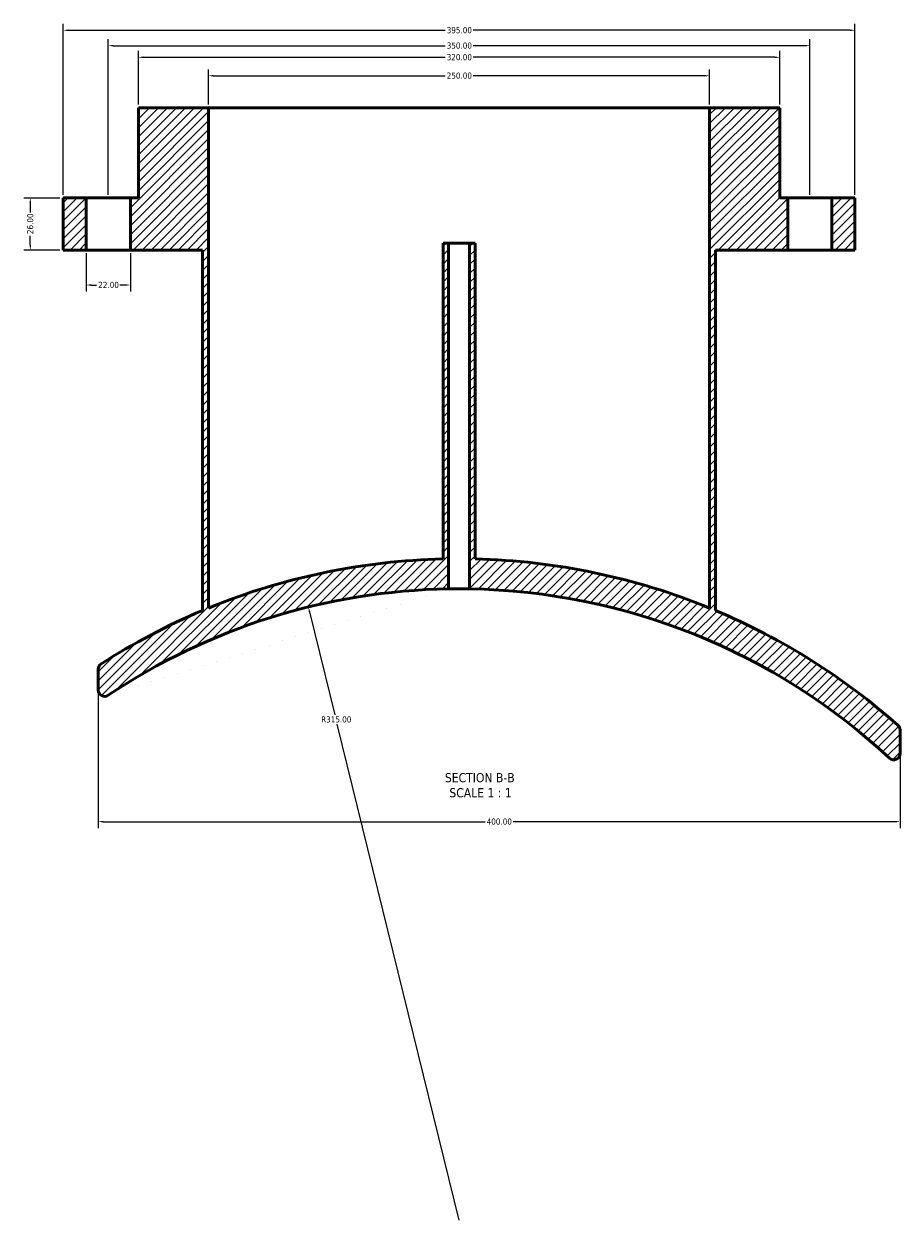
# Model space of a CAD drawing. Header units: millimetres. Extents: x -263 to 1367, y -1057 to 1215.
# Tile 1 of 8: x 284 to 722, y -1057 to -460. Entities that reach past the tile are written whole.
import ezdxf

# ---------------------------------------------------------------- set-up
doc = ezdxf.new("R2010")
doc.units = ezdxf.units.MM
for name, color, linetype, lineweight in [('Dimension (ANSI)', 7, 'Continuous', 25), ('Hatch (ANSI)', 7, 'Continuous', 18), ('Symbol (ANSI)', 7, 'Continuous', 25), ('Visible (ANSI)', 7, 'Continuous', 50)]:
    doc.layers.add(name, color=color, linetype=linetype, lineweight=lineweight)
doc.styles.add('Label Text (ANSI)', font='tahoma.ttf')
doc.styles.add('Note Text (ANSI)', font='tahoma.ttf')
doc.dimstyles.new('Default - mm (ANSI)', dxfattribs={"dimtxt": 3.048, "dimasz": 2.5, "dimexe": 3.175, "dimexo": 1.6002, "dimgap": 0.8, "dimtad": 0, "dimtoh": 1, "dimrnd": 1e-08, "dimzin": 4, "dimdsep": 46, "dimtxsty": 'Note Text (ANSI)', "dimcen": 0.09, "dimdle": 10, "dimclrd": 256, "dimclre": 256, "dimclrt": 256, "dimadec": 1, "dimazin": 1, "dimtfac": 1, "dimtofl": 0, "dimtmove": 0, "dimatfit": 3, "dimfxl": 1, "dimtolj": 1, "dimtzin": 4, "dimlwd": -1, "dimlwe": -1, "dimarcsym": 0})

# ---------------------------------------------------------------- blocks, each defined once
blk = doc.blocks.new('*D7')
at = {"layer": 'Defpoints', "color": 0, "transparency": 16777216}
for p in [(699.03, -462.94), (304.03, -546.63), (699.03, -546.63)]:
    blk.add_point(p, dxfattribs=at)
at = {"layer": 'Dimension (ANSI)', "transparency": 16777216}
for p, q in [((304.03, -545.03), (304.03, -459.77)), ((306.53, -462.94), (494.56, -462.94)), ((696.53, -462.94), (508.5, -462.94)), ((699.03, -545.03), (699.03, -459.77))]:
    blk.add_line(p, q, dxfattribs=at)
for points in [[(306.53, -462.53), (306.53, -463.36), (304.03, -462.94)], [(696.53, -462.53), (696.53, -463.36), (699.03, -462.94)]]:
    blk.add_solid(points, dxfattribs=at)
at = {"layer": 'Dimension (ANSI)', "color": 230, "true_color": 0xff0080, "transparency": 16777216, "insert": (495.36, -461.36), "char_height": 3.048, "attachment_point": 1, "style": 'Note Text (ANSI)'}
blk.add_mtext('\\A1;395.00', dxfattribs=at)
blk = doc.blocks.new('*D8')
at = {"layer": 'Defpoints', "color": 0, "transparency": 16777216}
for p in [(626.53, -485.63), (376.53, -501.63), (626.53, -501.63)]:
    blk.add_point(p, dxfattribs=at)
at = {"layer": 'Dimension (ANSI)', "transparency": 16777216}
for p, q in [((376.53, -500.03), (376.53, -482.45)), ((626.53, -500.03), (626.53, -482.45)), ((379.03, -485.63), (494.57, -485.63)), ((624.03, -485.63), (508.49, -485.63))]:
    blk.add_line(p, q, dxfattribs=at)
for points in [[(379.03, -485.21), (379.03, -486.04), (376.53, -485.63)], [(624.03, -485.21), (624.03, -486.04), (626.53, -485.63)]]:
    blk.add_solid(points, dxfattribs=at)
at = {"layer": 'Dimension (ANSI)', "color": 230, "true_color": 0xff0080, "transparency": 16777216, "insert": (495.37, -484.04), "char_height": 3.048, "attachment_point": 1, "style": 'Note Text (ANSI)'}
blk.add_mtext('\\A1;250.00', dxfattribs=at)
blk = doc.blocks.new('*D9')
at = {"layer": 'Defpoints', "color": 0, "transparency": 16777216}
for p in [(661.53, -476.42), (341.53, -501.63), (661.53, -501.63)]:
    blk.add_point(p, dxfattribs=at)
at = {"layer": 'Dimension (ANSI)', "transparency": 16777216}
for p, q in [((341.53, -500.03), (341.53, -473.24)), ((344.03, -476.42), (494.56, -476.42)), ((659.03, -476.42), (508.5, -476.42)), ((661.53, -500.03), (661.53, -473.24))]:
    blk.add_line(p, q, dxfattribs=at)
for points in [[(344.03, -476), (344.03, -476.83), (341.53, -476.42)], [(659.03, -476), (659.03, -476.83), (661.53, -476.42)]]:
    blk.add_solid(points, dxfattribs=at)
at = {"layer": 'Dimension (ANSI)', "color": 230, "true_color": 0xff0080, "transparency": 16777216, "insert": (495.36, -474.83), "char_height": 3.048, "attachment_point": 1, "style": 'Note Text (ANSI)'}
blk.add_mtext('\\A1;320.00', dxfattribs=at)
blk = doc.blocks.new('*D10')
at = {"layer": 'Defpoints', "color": 0, "transparency": 16777216}
for p in [(315.53, -572.63), (337.53, -572.63), (315.53, -590.05)]:
    blk.add_point(p, dxfattribs=at)
at = {"layer": 'Dimension (ANSI)', "transparency": 16777216}
for p, q in [((315.53, -574.23), (315.53, -593.23)), ((337.53, -574.23), (337.53, -593.23)), ((318.03, -590.05), (320.72, -590.05)), ((335.03, -590.05), (332.35, -590.05))]:
    blk.add_line(p, q, dxfattribs=at)
for points in [[(318.03, -589.64), (318.03, -590.47), (315.53, -590.05)], [(335.03, -589.64), (335.03, -590.47), (337.53, -590.05)]]:
    blk.add_solid(points, dxfattribs=at)
at = {"layer": 'Dimension (ANSI)', "color": 230, "true_color": 0xff0080, "transparency": 16777216, "insert": (321.52, -588.47), "char_height": 3.048, "attachment_point": 1, "style": 'Note Text (ANSI)'}
blk.add_mtext('\\A1;22.00', dxfattribs=at)
blk = doc.blocks.new('*D11')
at = {"layer": 'Defpoints', "color": 0, "transparency": 16777216}
for p in [(287.62, -546.63), (304.03, -546.63), (304.03, -572.63)]:
    blk.add_point(p, dxfattribs=at)
at = {"layer": 'Dimension (ANSI)', "transparency": 16777216}
for p, q in [((302.43, -546.63), (284.44, -546.63)), ((287.62, -549.13), (287.62, -553.81)), ((287.62, -570.13), (287.62, -565.44)), ((302.43, -572.63), (284.44, -572.63))]:
    blk.add_line(p, q, dxfattribs=at)
for points in [[(287.2, -549.13), (288.03, -549.13), (287.62, -546.63)], [(287.2, -570.13), (288.03, -570.13), (287.62, -572.63)]]:
    blk.add_solid(points, dxfattribs=at)
at = {"layer": 'Dimension (ANSI)', "color": 230, "true_color": 0xff0080, "transparency": 16777216, "insert": (286.03, -564.64), "char_height": 3.048, "attachment_point": 1, "rotation": 90, "style": 'Note Text (ANSI)'}
blk.add_mtext('\\A1;26.00', dxfattribs=at)
blk = doc.blocks.new('*D12')
at = {"layer": 'Defpoints', "color": 0, "transparency": 16777216}
for p in [(426.33, -750.73), (501.53, -1056.63)]:
    blk.add_point(p, dxfattribs=at)
at = {"layer": 'Dimension (ANSI)', "transparency": 16777216}
for p, q in [((426.93, -753.16), (439.54, -804.48)), ((501.53, -1056.63), (440.72, -809.25))]:
    blk.add_line(p, q, dxfattribs=at)
blk.add_solid([(427.33, -753.06), (426.52, -753.26), (426.33, -750.73)], dxfattribs=at)
at = {"layer": 'Dimension (ANSI)', "color": 230, "true_color": 0xff0080, "transparency": 16777216, "insert": (432.71, -805.28), "char_height": 3.048, "attachment_point": 1, "style": 'Note Text (ANSI)'}
blk.add_mtext('\\A1;R315.00', dxfattribs=at)
blk = doc.blocks.new('*D15')
at = {"layer": 'Defpoints', "color": 0, "transparency": 16777216}
for p in [(321.53, -792.16), (721.53, -823.83), (721.53, -857.83)]:
    blk.add_point(p, dxfattribs=at)
at = {"layer": 'Dimension (ANSI)', "transparency": 16777216}
for p, q in [((321.53, -793.76), (321.53, -861)), ((721.53, -825.43), (721.53, -861)), ((324.03, -857.83), (514.5, -857.83)), ((719.03, -857.83), (528.56, -857.83))]:
    blk.add_line(p, q, dxfattribs=at)
for points in [[(324.03, -857.41), (324.03, -858.24), (321.53, -857.83)], [(719.03, -857.41), (719.03, -858.24), (721.53, -857.83)]]:
    blk.add_solid(points, dxfattribs=at)
at = {"layer": 'Dimension (ANSI)', "color": 230, "true_color": 0xff0080, "transparency": 16777216, "insert": (515.3, -856.24), "char_height": 3.048, "attachment_point": 1, "style": 'Note Text (ANSI)'}
blk.add_mtext('\\A1;400.00', dxfattribs=at)
blk = doc.blocks.new('*D17')
at = {"layer": 'Defpoints', "color": 0, "transparency": 16777216}
for p in [(676.53, -470.63), (326.53, -546.63), (676.53, -546.63)]:
    blk.add_point(p, dxfattribs=at)
at = {"layer": 'Dimension (ANSI)', "transparency": 16777216}
for p, q in [((326.53, -545.03), (326.53, -467.45)), ((329.03, -470.63), (494.56, -470.63)), ((674.03, -470.63), (508.5, -470.63)), ((676.53, -545.03), (676.53, -467.45))]:
    blk.add_line(p, q, dxfattribs=at)
for points in [[(329.03, -470.21), (329.03, -471.04), (326.53, -470.63)], [(674.03, -470.21), (674.03, -471.04), (676.53, -470.63)]]:
    blk.add_solid(points, dxfattribs=at)
at = {"layer": 'Dimension (ANSI)', "color": 230, "true_color": 0xff0080, "transparency": 16777216, "insert": (495.36, -469.04), "char_height": 3.048, "attachment_point": 1, "style": 'Note Text (ANSI)'}
blk.add_mtext('\\A1;350.00', dxfattribs=at)

msp = doc.modelspace()

# ---------------------------------------------------------------- hatches: boundary and pattern name
at = {"layer": 'Hatch (ANSI)'}
h = msp.add_hatch(dxfattribs=at)
h.set_pattern_fill('ANSI31', color=256, scale=25.4, style=0)
h.set_pattern_definition([(45, (0, 0), (-2.245064, 2.245064), [])])
edge = h.paths.add_edge_path()
edge.add_line((337.531, -546.627), (337.531, -572.627))
edge.add_line((337.531, -572.627), (373.531, -572.627))
edge.add_line((373.531, -572.627), (373.531, -752.463))
edge.add_ellipse((501.531, -1056.627), major_axis=(-128, 304.164), ratio=1, start_angle=0, end_angle=9.934197)
edge.add_ellipse((324.681, -781.754), major_axis=(-1.704, 2.649), ratio=1, start_angle=0, end_angle=57.243227)
edge.add_line((321.531, -781.754), (321.531, -792.159))
edge.add_ellipse((324.681, -792.159), major_axis=(-3.15, 0), ratio=1, start_angle=0, end_angle=123.77065)
edge.add_ellipse((501.531, -1056.627), major_axis=(-175.099, 261.85), ratio=1, start_angle=327.175228, end_angle=360, ccw=False)
edge.add_line((496.331, -741.67), (496.331, -569.127))
edge.add_line((496.331, -569.127), (493.531, -569.127))
edge.add_line((493.531, -569.127), (493.531, -726.724))
edge.add_ellipse((501.531, -1056.627), major_axis=(-8, 329.903), ratio=1, start_angle=0, end_angle=20.869497)
edge.add_line((376.531, -751.218), (376.531, -501.627))
edge.add_line((376.531, -501.627), (341.531, -501.627))
edge.add_line((341.531, -501.627), (341.531, -546.627))
edge.add_line((341.531, -546.627), (337.531, -546.627))
h.paths.add_polyline_path([(315.531, -572.627), (315.531, -546.627), (304.031, -546.627), (304.031, -572.627)])
edge = h.paths.add_edge_path()
edge.add_line((665.531, -572.627), (665.531, -546.627))
edge.add_line((665.531, -546.627), (661.531, -546.627))
edge.add_line((661.531, -546.627), (661.531, -501.627))
edge.add_line((661.531, -501.627), (626.531, -501.627))
edge.add_line((626.531, -501.627), (626.531, -751.218))
edge.add_ellipse((501.531, -1056.627), major_axis=(125, 305.41), ratio=1, start_angle=0, end_angle=20.869497)
edge.add_line((509.531, -726.724), (509.531, -569.127))
edge.add_line((509.531, -569.127), (506.731, -569.127))
edge.add_line((506.731, -569.127), (506.731, -741.67))
edge.add_ellipse((501.531, -1056.627), major_axis=(5.2, 314.957), ratio=1, start_angle=317.977334, end_angle=360, ccw=False)
edge.add_ellipse((718.381, -823.828), major_axis=(-2.147, -2.305), ratio=1, start_angle=0, end_angle=132.968544)
edge.add_line((721.531, -823.828), (721.531, -812.072))
edge.add_ellipse((718.381, -812.072), major_axis=(3.15, 0), ratio=1, start_angle=0, end_angle=48.436156)
edge.add_ellipse((501.531, -1056.627), major_axis=(218.94, 246.912), ratio=1, start_angle=0, end_angle=18.741268)
edge.add_line((629.531, -752.463), (629.531, -572.627))
edge.add_line((629.531, -572.627), (665.531, -572.627))
h.paths.add_polyline_path([(687.531, -546.627), (687.531, -572.627), (699.031, -572.627), (699.031, -546.627)])

# ---------------------------------------------------------------- linework, layer by layer
at = {"layer": 'Visible (ANSI)'}
for p, q in [((376.531, -501.627), (341.531, -501.627)), ((341.531, -501.627), (341.531, -546.627)), ((376.531, -751.218), (376.531, -501.627)), ((626.531, -501.627), (376.531, -501.627)), ((661.531, -501.627), (626.531, -501.627)), ((626.531, -501.627), (626.531, -751.218)), ((661.531, -546.627), (661.531, -501.627)), ((315.531, -546.627), (304.031, -546.627)), ((304.031, -546.627), (304.031, -572.627)), ((315.531, -572.627), (315.531, -546.627)), ((315.531, -546.627), (337.531, -546.627)), ((337.531, -546.627), (337.531, -572.627)), ((341.531, -546.627), (337.531, -546.627)), ((665.531, -546.627), (661.531, -546.627)), ((665.531, -572.627), (665.531, -546.627)), ((665.531, -546.627), (687.531, -546.627)), ((687.531, -546.627), (687.531, -572.627)), ((699.031, -546.627), (687.531, -546.627)), ((699.031, -572.627), (699.031, -546.627)), ((304.031, -572.627), (315.531, -572.627)), ((337.531, -572.627), (315.531, -572.627)), ((337.531, -572.627), (373.531, -572.627)), ((373.531, -572.627), (373.531, -752.463)), ((496.331, -569.127), (493.531, -569.127)), ((493.531, -569.127), (493.531, -726.724)), ((496.331, -741.67), (496.331, -569.127)), ((506.731, -569.127), (496.331, -569.127)), ((509.531, -569.127), (506.731, -569.127)), ((506.731, -569.127), (506.731, -741.67)), ((509.531, -726.724), (509.531, -569.127)), ((629.531, -752.463), (629.531, -572.627)), ((629.531, -572.627), (665.531, -572.627)), ((687.531, -572.627), (665.531, -572.627)), ((687.531, -572.627), (699.031, -572.627)), ((321.531, -781.754), (321.531, -792.159)), ((721.531, -823.828), (721.531, -812.072))]:
    msp.add_line(p, q, dxfattribs=at)
for centre, radius, start, end in [((501.531, -1056.627), 330, 91.389125, 112.258621), ((501.531, -1056.627), 330, 67.741379, 88.610875), ((501.531, -1056.627), 315, 90.945878, 123.77065), ((501.531, -1056.627), 315, 47.031456, 89.054122), ((501.531, -1056.627), 330, 112.822576, 122.756773), ((501.531, -1056.627), 330, 48.436156, 67.177424), ((324.681, -781.754), 3.15, 122.756773, 180), ((324.681, -792.159), 3.15, 180, 303.77065), ((718.381, -812.072), 3.15, 0, 48.436156), ((718.381, -823.828), 3.15, 227.031456, 0)]:
    msp.add_arc(centre, radius, start, end, dxfattribs=at)
msp.add_open_spline([(506.731, -741.67), (506.731, -741.67), (506.601, -741.668), (506.07, -741.66), (505.67, -741.654), (504.746, -741.643), (504.162, -741.637), (502.881, -741.629), (502.184, -741.627), (500.878, -741.627), (500.182, -741.629), (498.901, -741.637), (498.316, -741.643), (497.393, -741.654), (496.992, -741.66), (496.462, -741.668), (496.331, -741.67), (496.331, -741.67)], degree=3, knots=[0, 0, 0, 0, 0.1958809, 0.1958809, 0.3917618, 0.3917618, 0.5876427, 0.5876427, 0.7835236, 0.7835236, 0.9794045, 0.9794045, 1.1752854, 1.1752854, 1.3711663, 1.3711663, 1.5670472, 1.5670472, 1.5670472, 1.5670472], dxfattribs=at)

# ---------------------------------------------------------------- texts
at = {"layer": 'Symbol (ANSI)', "char_height": 4.572, "attachment_point": 7, "style": 'Label Text (ANSI)'}
for s, insert in [('SECTION B-B', (494.453, -838.243)), ('SCALE 1 : 1', (496.676, -845.755))]:
    msp.add_mtext(s, dxfattribs=dict(at, insert=insert))

# ---------------------------------------------------------------- dimensions: what is measured, and where the dimension line sits
at = {"layer": 'Dimension (ANSI)'}
for base, p1, p2, angle, picture, middle in [((699.031, -462.944), (304.031, -546.627), (699.031, -546.627), 180, '*D7', (501.531, -462.944)), ((676.531, -470.627), (326.531, -546.627), (676.531, -546.627), 180, '*D17', (501.531, -470.627)), ((661.531, -476.415), (341.531, -501.627), (661.531, -501.627), 180, '*D9', (501.531, -476.415)), ((287.615, -546.627), (304.031, -572.627), (304.031, -546.627), 270, '*D11', (287.615, -559.627)), ((315.531, -590.054), (337.531, -572.627), (315.531, -572.627), 180, '*D10', (326.531, -590.054))]:
    dim = msp.add_linear_dim(base=base, p1=p1, p2=p2, angle=angle, dimstyle='Default - mm (ANSI)', override={"dimtoh": 0, "dimdec": 2, "dimtp": 0, "dimtm": 0, "dimtdec": 2, "dimatfit": 1}, dxfattribs=at)
    dim.commit()
    dim.dimension.update_dxf_attribs({"geometry": picture, "text_midpoint": middle, "dimtype": 160})
for base, p1, p2, picture, middle in [((626.531, -485.627), (376.531, -501.627), (626.531, -501.627), '*D8', (501.531, -485.627)), ((721.531, -857.828), (321.531, -792.159), (721.531, -823.828), '*D15', (521.531, -857.828))]:
    dim = msp.add_linear_dim(base=base, p1=p1, p2=p2, dimstyle='Default - mm (ANSI)', override={"dimtoh": 0, "dimdec": 2, "dimtp": 0, "dimtm": 0, "dimtdec": 2, "dimatfit": 1}, dxfattribs=at)
    dim.commit()
    dim.dimension.update_dxf_attribs({"geometry": picture, "text_midpoint": middle, "dimtype": 160})
dim = msp.add_radius_dim(center=(501.531, -1056.627), mpoint=(426.332, -750.735), dimstyle='Default - mm (ANSI)', override={"dimtih": 1, "dimdec": 2, "dimcen": 0, "dimdle": 0, "dimtp": 0, "dimtm": 0, "dimtdec": 2, "dimtmove": 2}, dxfattribs=at)
dim.commit()
dim.dimension.update_dxf_attribs({"geometry": '*D12', "text_midpoint": (440.131, -806.866), "dimtype": 164})

doc.saveas('drawing.dxf')
